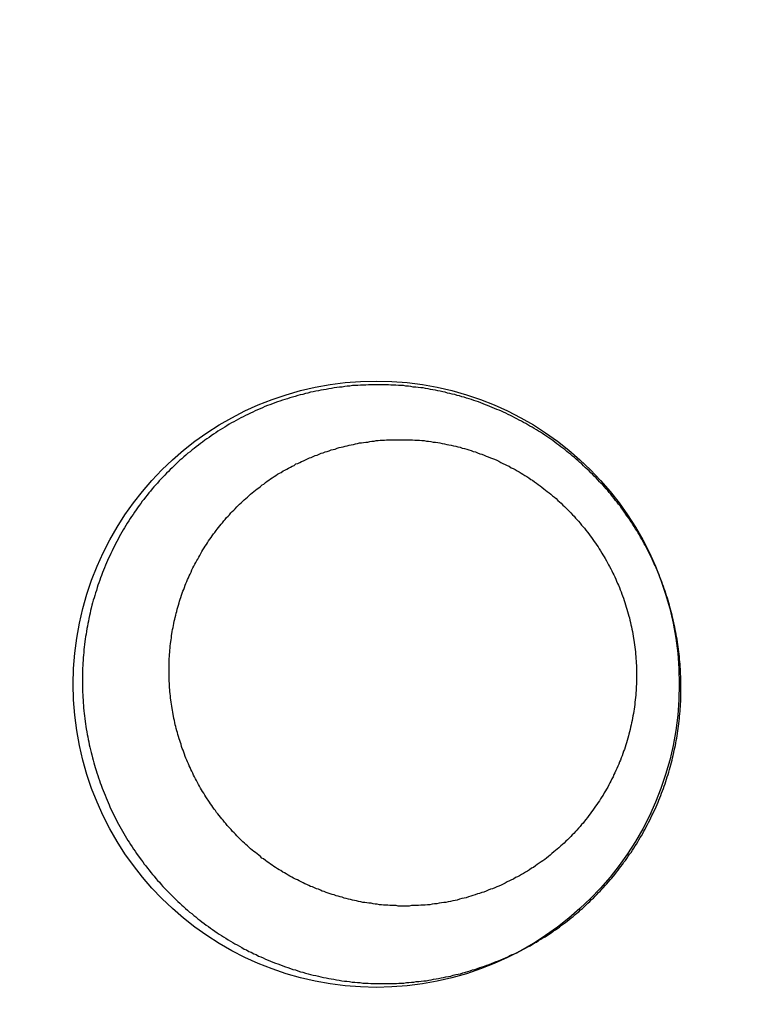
# Model space of a CAD drawing. Header units: millimetres. Extents: x -604189 to 881711, y -381903 to -7297.
# Tile 79 of 256: x -567427 to -567412, y -196024 to -196003. Entities that reach past the tile are written whole.
import ezdxf

# ---------------------------------------------------------------- set-up
doc = ezdxf.new("R2010")
doc.units = ezdxf.units.MM
doc.header["$LTSCALE"] = 100
doc.layers.add('OPIS', color=7, linetype='Continuous')
pattern_1 = [(45, (-296350.26, 111503), (-334.51454, 334.51454), []), (135, (-296350.26, 111503), (-334.51454, -334.51454), [])]

msp = doc.modelspace()

# ---------------------------------------------------------------- hatches: boundary and pattern name
at = {"layer": 'OPIS', "linetype": 'ByBlock', "lineweight": 13}
h = msp.add_hatch(dxfattribs=at)
h.set_pattern_fill('ANSI37', color=0, scale=149)
h.set_pattern_definition(pattern_1)
h.paths.add_polyline_path([(-565846.628, -200148.37), (-566196.825, -200149.347), (-566196.825, -200157.448), (-566296.825, -200157.448), (-566296.825, -200149.626), (-566746.825, -200150.882), (-566746.825, -201168.329, -0.414214), (-566403.888, -201511.266, -1), (-567089.762, -201511.266, -0.414214), (-566746.825, -201168.329), (-566746.825, -200936.871, -0.267949), (-567196.825, -200157.448), (-567296.825, -200157.448), (-567296.825, -200152.416), (-567606.815, -200153.281), (-567606.815, -201603.287), (-567556.815, -201603.147), (-567556.815, -205257.445), (-565846.45, -205257.445)])
h.paths.add_polyline_path([(-551636.825, -198396.286), (-576656.825, -198407.448), (-576656.825, -193157.448), (-579836.825, -193157.448), (-579836.825, -200437.448), (-570846.818, -200437.448), (-570846.818, -200053.169), (-551636.825, -200037.448)])
h.paths.add_polyline_path([(-566819.49, -205014.115), (-566583.775, -205014.115), (-566583.775, -204789.115), (-566819.49, -204789.115)], flags=24)
h.paths.add_polyline_path([(-566959.314, -200828.748), (-566427.171, -200828.748), (-566427.171, -200603.748), (-566959.314, -200603.748)], flags=24)
h.paths.add_polyline_path([(-566792.033, -202497.855), (-566276.912, -202497.855), (-566276.912, -202398.515), (-566792.033, -202398.515)], flags=24)
h.paths.add_polyline_path([(-566791.958, -202387.855), (-565854.55, -202387.855), (-565854.55, -202288.515), (-566791.958, -202288.515)], flags=24)
h.paths.add_polyline_path([(-567194.021, -202505.333), (-566857.345, -202505.333), (-566857.345, -202389.949), (-567194.021, -202389.949)], flags=24)
h.paths.add_polyline_path([(-567153.366, -202393.592), (-566996.4, -202393.592), (-566996.4, -202295.562), (-567153.366, -202295.562)], flags=24)
h.paths.add_polyline_path([(-566516.508, -200627.503), (-566516.508, -200287.803), (-566964.285, -200287.803), (-566964.285, -200627.503)], flags=24)
at = {"layer": 'OPIS', "linetype": 'ByBlock', "lineweight": 9}
h = msp.add_hatch(dxfattribs=at)
h.set_pattern_fill('ANSI37', color=0, scale=149)
h.set_pattern_definition(pattern_1)
edge = h.paths.add_edge_path()
edge.add_line((-551636.825, -193157.448), (-552906.825, -193157.448))
edge.add_line((-552906.825, -193157.448), (-552906.825, -193187.448))
edge.add_line((-552906.825, -193187.448), (-554281.473, -193187.448))
edge.add_line((-554281.473, -193187.448), (-554281.473, -193407.448))
edge.add_line((-554281.473, -193407.448), (-554641.473, -193407.448))
edge.add_line((-554641.473, -193407.448), (-554891.821, -193407.448))
edge.add_line((-554891.821, -193407.448), (-555251.821, -193407.448))
edge.add_line((-555251.821, -193407.448), (-555252.169, -193157.448))
edge.add_line((-555252.169, -193157.448), (-555156.825, -193407.448))
edge.add_line((-555156.825, -193407.448), (-555156.825, -196074.426))
edge.add_line((-555156.825, -196074.426), (-555036.825, -196074.426))
edge.add_line((-555036.825, -196074.426), (-555036.825, -196674.426))
edge.add_line((-555036.825, -196674.426), (-555036.825, -197274.426))
edge.add_line((-555036.825, -197274.426), (-555636.825, -197274.426))
edge.add_line((-555636.825, -197274.426), (-555636.825, -198296.526))
edge.add_line((-555636.825, -198296.526), (-555036.825, -198294.851))
edge.add_line((-555036.825, -198294.851), (-555036.825, -198287.448))
edge.add_line((-555036.825, -198287.448), (-554936.825, -198287.448))
edge.add_line((-554936.825, -198287.448), (-554936.825, -198294.572))
edge.add_line((-554936.825, -198294.572), (-554486.825, -198293.317))
edge.add_line((-554486.825, -198293.317), (-554486.825, -198292.448))
edge.add_line((-554486.825, -198292.448), (-554486.825, -197276.567))
edge.add_arc((-554486.825, -196933.63), 342.937, 180, 270, ccw=False)
edge.add_arc((-554486.825, -196933.63), 342.937, 0, 180, ccw=False)
edge.add_arc((-554486.825, -196933.63), 342.937, -90, 0, ccw=False)
edge.add_line((-554486.825, -197276.567), (-554486.825, -197508.025))
edge.add_arc((-554936.825, -198287.448), 900, 0, 60, ccw=False)
edge.add_line((-554036.825, -198287.448), (-553936.825, -198287.448))
edge.add_line((-553936.825, -198287.448), (-553936.825, -198291.782))
edge.add_line((-553936.825, -198291.782), (-551636.825, -198285.364))
edge.add_line((-551636.825, -198285.364), (-551636.825, -193157.448))
edge = h.paths.add_edge_path(flags=17)
edge.add_arc((-555292.825, -194555.644), 64, 0, 360)
edge = h.paths.add_edge_path(flags=17)
edge.add_arc((-555292.825, -194795.644), 64, 0, 360)
edge = h.paths.add_edge_path(flags=17)
edge.add_arc((-555532.825, -194555.644), 64, 0, 360)
edge = h.paths.add_edge_path(flags=17)
edge.add_arc((-555532.825, -194795.644), 64, 0, 360)
edge = h.paths.add_edge_path(flags=16)
edge.add_arc((-555445.578, -195632.918), 122.24, 0, 360)
edge = h.paths.add_edge_path(flags=17)
edge.add_arc((-555444.953, -195755.157), 131.84, -179.70702, 0.29298, ccw=False)
edge.add_line((-555576.791, -195755.831), (-555577.416, -195633.592))
edge.add_arc((-555445.578, -195632.918), 131.84, 0.29298, 180.29298, ccw=False)
edge.add_line((-555313.74, -195632.244), (-555313.115, -195754.483))
edge = h.paths.add_edge_path(flags=16)
edge.add_line((-555354.602, -195832.663), (-555410.524, -195781.149))
edge.add_arc((-555444.236, -195895.315), 119.04, 73.54834, 77.25266)
edge.add_line((-555417.97, -195779.209), (-555400.458, -195791.093))
edge.add_arc((-555397.928, -195789.134), 3.2, 66.437, 217.7638, ccw=False)
edge.add_arc((-555444.236, -195895.315), 119.04, 62.83618, 66.43696, ccw=False)
edge.add_line((-555389.89, -195789.404), (-555332.197, -195793.322))
edge.add_arc((-555444.953, -195755.157), 119.04, 319.37612, 341.30015, ccw=False)
edge = h.paths.add_edge_path(flags=0)
edge.add_arc((-555445.157, -195715.335), 16, 0, 360)
edge = h.paths.add_edge_path(flags=16)
edge.add_line((-555494.828, -195789.588), (-555556.499, -195794.41))
edge.add_arc((-555553.516, -195795.567), 3.2, 158.7889, 200.417)
edge.add_arc((-555444.953, -195755.157), 119.04, 200.41697, 219.83636)
edge.add_arc((-555533.904, -195829.364), 3.2, 219.8364, 346.9927)
edge.add_line((-555530.786, -195830.084), (-555488.51, -195790.333))
edge.add_arc((-555491.628, -195789.613), 3.2, 346.9927, 539.5529)
edge = h.paths.add_edge_path(flags=16)
edge.add_arc((-555444.953, -195755.157), 119.04, 258.76397, 281.82198, ccw=False)
edge.add_line((-555468.148, -195871.915), (-555480.159, -195865.083))
edge.add_arc((-555483.299, -195864.466), 3.2, 250.669, 348.8814, ccw=False)
edge.add_arc((-555444.953, -195755.157), 119.04, 229.64312, 250.66903, ccw=False)
edge.add_line((-555522.037, -195845.868), (-555468.703, -195779.633))
edge.add_arc((-555459.182, -195767.571), 15.366, -52.9828, 231.7166, ccw=False)
edge.add_arc((-555446.749, -195779.502), 3.2, 91.2428, 186.0743, ccw=False)
edge.add_arc((-555444.236, -195895.315), 119.04, 88.11241, 91.24277, ccw=False)
edge.add_line((-555440.315, -195776.34), (-555420.565, -195871.672))
h.paths.add_polyline_path([(-554267.155, -198153.982), (-554267.155, -197814.282), (-554714.931, -197814.282), (-554714.931, -198153.982)], flags=17)
h.paths.add_polyline_path([(-553792.63, -195548.14), (-553277.509, -195548.14), (-553277.509, -195448.8), (-553792.63, -195448.8)], flags=16)
h.paths.add_polyline_path([(-553792.555, -195438.14), (-553058.934, -195438.14), (-553058.934, -195338.8), (-553792.555, -195338.8)], flags=16)
h.paths.add_polyline_path([(-554194.618, -195555.618), (-553808.217, -195555.618), (-553808.217, -195440.235), (-554194.618, -195440.235)], flags=16)
h.paths.add_polyline_path([(-554153.974, -195443.932), (-553947.262, -195443.932), (-553947.262, -195345.836), (-554153.974, -195345.836)], flags=16)
h.paths.add_polyline_path([(-554256.508, -198153.982), (-554256.508, -197814.282), (-554704.285, -197814.282), (-554704.285, -198153.982)], flags=17)
h.paths.add_polyline_path([(-569496.825, -196631.63), (-571696.825, -196631.63), (-571696.825, -198287.448), (-569496.825, -198287.448)])
h.paths.add_polyline_path([(-567176.825, -196631.63), (-569376.825, -196631.63), (-569376.825, -198287.448), (-567176.825, -198287.448)])
h.paths.add_polyline_path([(-569376.825, -196535.63), (-567176.825, -196535.63), (-567176.825, -193157.448), (-569376.825, -193157.448)])
edge = h.paths.add_edge_path()
edge.add_arc((-571534.473, -195440.24), 50, 180, 270.0022)
edge.add_line((-571534.471, -195490.24), (-571329.472, -195490.239))
edge.add_arc((-571329.473, -195440.239), 50, 270.0009, 360)
edge.add_line((-571279.473, -195440.239), (-571279.473, -194996.239))
edge.add_arc((-571329.473, -194996.239), 50, 0, 90.0004)
edge.add_line((-571329.474, -194946.239), (-571534.474, -194946.24))
edge.add_arc((-571534.473, -194996.24), 50, 90.0009, 180)
edge.add_line((-571584.473, -194996.24), (-571584.473, -195440.24))
h.paths.add_polyline_path([(-571696.825, -196535.63), (-569496.825, -196535.63), (-569496.825, -193157.448), (-571696.825, -193157.448)])
edge = h.paths.add_edge_path()
edge.add_arc((-571945.684, -193388.705), 50, 0, 90.0004)
edge.add_line((-571945.684, -193338.705), (-572150.684, -193338.707))
edge.add_arc((-572150.684, -193388.707), 50, 90.0009, 180)
edge.add_line((-572200.684, -193388.707), (-572200.684, -193832.707))
edge.add_arc((-572150.684, -193832.707), 50, 180, 270.0022)
edge.add_line((-572150.682, -193882.707), (-571945.683, -193882.705))
edge.add_arc((-571945.684, -193832.705), 50, 270.0009, 360)
edge.add_line((-571895.684, -193832.705), (-571895.684, -193388.705))
h.paths.add_polyline_path([(-571816.825, -198287.448), (-571816.825, -193157.448), (-573216.825, -193157.448), (-573216.825, -198287.448)])

# ---------------------------------------------------------------- linework, layer by layer
at = {"color": 0}
for points in [[(-567419.588, -196011.068, 0), (-567419.645, -196011.078, 0), (-567419.702, -196011.078, 0), (-567419.759, -196011.078, 0), (-567419.816, -196011.088, 0), (-567419.873, -196011.088, 0), (-567419.93, -196011.088, 0), (-567419.987, -196011.098, 0), (-567420.044, -196011.098, 0), (-567420.1, -196011.108, 0), (-567420.157, -196011.118, 0), (-567420.214, -196011.118, 0), (-567420.27, -196011.128, 0), (-567420.327, -196011.138, 0), (-567420.383, -196011.148, 0), (-567420.44, -196011.158, 0), (-567420.496, -196011.168, 0), (-567420.552, -196011.178, 0), (-567420.608, -196011.188, 0), (-567420.664, -196011.198, 0), (-567420.72, -196011.208, 0), (-567420.776, -196011.218, 0), (-567420.832, -196011.228, 0), (-567420.887, -196011.248, 0), (-567420.943, -196011.258, 0), (-567420.998, -196011.278, 0), (-567421.053, -196011.288, 0), (-567421.108, -196011.298, 0), (-567421.163, -196011.318, 0), (-567421.218, -196011.338, 0), (-567421.273, -196011.348, 0), (-567421.327, -196011.368, 0), (-567421.381, -196011.388, 0), (-567421.436, -196011.398, 0), (-567421.49, -196011.418, 0), (-567421.543, -196011.438, 0), (-567421.597, -196011.458, 0), (-567421.65, -196011.478, 0), (-567421.704, -196011.498, 0), (-567421.757, -196011.518, 0), (-567421.81, -196011.538, 0), (-567421.862, -196011.568, 0), (-567421.915, -196011.588, 0), (-567421.967, -196011.608, 0), (-567422.019, -196011.628, 0), (-567422.071, -196011.658, 0), (-567422.122, -196011.678, 0), (-567422.174, -196011.708, 0), (-567422.225, -196011.728, 0), (-567422.276, -196011.758, 0), (-567422.326, -196011.778, 0), (-567422.377, -196011.808, 0), (-567422.427, -196011.838, 0), (-567422.477, -196011.868, 0), (-567422.527, -196011.888, 0), (-567422.576, -196011.918, 0), (-567422.625, -196011.948, 0), (-567422.674, -196011.978, 0), (-567422.723, -196012.008, 0), (-567422.771, -196012.038, 0), (-567422.819, -196012.068, 0), (-567422.867, -196012.098, 0), (-567422.914, -196012.128, 0), (-567422.962, -196012.168, 0), (-567423.009, -196012.198, 0), (-567423.055, -196012.228, 0), (-567423.102, -196012.258, 0), (-567423.148, -196012.298, 0), (-567423.194, -196012.328, 0), (-567423.239, -196012.368, 0), (-567423.284, -196012.398, 0), (-567423.329, -196012.438, 0), (-567423.373, -196012.468, 0), (-567423.418, -196012.508, 0), (-567423.461, -196012.538, 0), (-567423.505, -196012.578, 0), (-567423.548, -196012.618, 0), (-567423.591, -196012.658, 0), (-567423.634, -196012.688, 0), (-567423.676, -196012.728, 0), (-567423.718, -196012.768, 0), (-567423.759, -196012.808, 0), (-567423.8, -196012.848, 0), (-567423.841, -196012.888, 0), (-567423.881, -196012.928, 0), (-567423.921, -196012.968, 0), (-567423.961, -196013.008, 0), (-567424, -196013.048, 0), (-567424.039, -196013.088, 0), (-567424.078, -196013.128, 0), (-567424.116, -196013.178, 0), (-567424.153, -196013.218, 0), (-567424.191, -196013.258, 0), (-567424.228, -196013.298, 0), (-567424.264, -196013.348, 0), (-567424.3, -196013.388, 0), (-567424.336, -196013.438, 0), (-567424.371, -196013.478, 0), (-567424.406, -196013.528, 0), (-567424.441, -196013.568, 0), (-567424.475, -196013.618, 0), (-567424.508, -196013.658, 0), (-567424.542, -196013.708, 0), (-567424.575, -196013.748, 0), (-567424.607, -196013.798, 0), (-567424.639, -196013.848, 0), (-567424.67, -196013.898, 0), (-567424.702, -196013.938, 0), (-567424.732, -196013.988, 0), (-567424.763, -196014.038, 0), (-567424.792, -196014.088, 0), (-567424.822, -196014.138, 0), (-567424.851, -196014.178, 0), (-567424.879, -196014.228, 0), (-567424.907, -196014.278, 0), (-567424.935, -196014.328, 0), (-567424.962, -196014.378, 0), (-567424.989, -196014.428, 0), (-567425.015, -196014.478, 0), (-567425.041, -196014.528, 0), (-567425.066, -196014.578, 0), (-567425.091, -196014.628, 0), (-567425.116, -196014.688, 0), (-567425.14, -196014.738, 0), (-567425.163, -196014.788, 0), (-567425.187, -196014.838, 0), (-567425.209, -196014.888, 0), (-567425.231, -196014.938, 0), (-567425.253, -196014.998, 0), (-567425.274, -196015.048, 0), (-567425.295, -196015.098, 0), (-567425.315, -196015.158, 0), (-567425.335, -196015.208, 0), (-567425.354, -196015.258, 0), (-567425.373, -196015.318, 0), (-567425.392, -196015.368, 0), (-567425.41, -196015.418, 0), (-567425.427, -196015.478, 0), (-567425.444, -196015.528, 0), (-567425.46, -196015.588, 0), (-567425.476, -196015.638, 0), (-567425.492, -196015.688, 0), (-567425.507, -196015.748, 0), (-567425.521, -196015.798, 0), (-567425.535, -196015.858, 0), (-567425.549, -196015.908, 0), (-567425.562, -196015.968, 0), (-567425.574, -196016.018, 0), (-567425.586, -196016.078, 0), (-567425.598, -196016.138, 0), (-567425.609, -196016.188, 0), (-567425.619, -196016.248, 0), (-567425.629, -196016.298, 0), (-567425.639, -196016.358, 0), (-567425.648, -196016.418, 0), (-567425.657, -196016.468, 0), (-567425.665, -196016.528, 0), (-567425.672, -196016.578, 0), (-567425.679, -196016.638, 0), (-567425.686, -196016.698, 0), (-567425.692, -196016.748, 0), (-567425.698, -196016.808, 0), (-567425.703, -196016.868, 0), (-567425.707, -196016.918, 0), (-567425.712, -196016.978, 0), (-567425.715, -196017.038, 0), (-567425.718, -196017.088, 0), (-567425.721, -196017.148, 0), (-567425.723, -196017.208, 0), (-567425.725, -196017.258, 0), (-567425.726, -196017.318, 0), (-567425.726, -196017.378, 0), (-567425.727, -196017.428, 0), (-567425.726, -196017.488, 0), (-567425.725, -196017.548, 0), (-567425.724, -196017.608, 0), (-567425.722, -196017.658, 0), (-567425.72, -196017.718, 0), (-567425.717, -196017.778, 0), (-567425.713, -196017.828, 0), (-567425.709, -196017.888, 0), (-567425.705, -196017.948, 0), (-567425.7, -196017.998, 0), (-567425.695, -196018.058, 0), (-567425.689, -196018.118, 0), (-567425.682, -196018.168, 0), (-567425.675, -196018.228, 0), (-567425.668, -196018.288, 0), (-567425.66, -196018.338, 0), (-567425.651, -196018.398, 0), (-567425.643, -196018.448, 0), (-567425.633, -196018.508, 0), (-567425.623, -196018.568, 0), (-567425.613, -196018.618, 0), (-567425.602, -196018.678, 0), (-567425.59, -196018.728, 0), (-567425.578, -196018.788, 0), (-567425.566, -196018.838, 0), (-567425.553, -196018.898, 0), (-567425.54, -196018.958, 0), (-567425.526, -196019.008, 0), (-567425.512, -196019.068, 0), (-567425.497, -196019.118, 0), (-567425.482, -196019.178, 0), (-567425.466, -196019.228, 0), (-567425.45, -196019.278, 0), (-567425.433, -196019.338, 0), (-567425.416, -196019.388, 0), (-567425.398, -196019.448, 0), (-567425.38, -196019.498, 0), (-567425.362, -196019.558, 0), (-567425.342, -196019.608, 0), (-567425.323, -196019.658, 0), (-567425.303, -196019.718, 0), (-567425.283, -196019.768, 0), (-567425.262, -196019.818, 0), (-567425.24, -196019.868, 0), (-567425.219, -196019.928, 0), (-567425.196, -196019.978, 0), (-567425.174, -196020.028, 0), (-567425.151, -196020.078, 0), (-567425.127, -196020.138, 0), (-567425.103, -196020.188, 0), (-567425.079, -196020.238, 0), (-567425.054, -196020.288, 0), (-567425.028, -196020.338, 0), (-567425.003, -196020.388, 0), (-567424.977, -196020.438, 0), (-567424.95, -196020.488, 0), (-567424.923, -196020.538, 0), (-567424.895, -196020.588, 0), (-567424.867, -196020.638, 0), (-567424.839, -196020.688, 0), (-567424.81, -196020.738, 0), (-567424.781, -196020.788, 0), (-567424.751, -196020.838, 0), (-567424.721, -196020.878, 0), (-567424.691, -196020.928, 0), (-567424.66, -196020.978, 0), (-567424.629, -196021.028, 0), (-567424.597, -196021.068, 0), (-567424.565, -196021.118, 0), (-567424.532, -196021.168, 0), (-567424.499, -196021.208, 0), (-567424.466, -196021.258, 0), (-567424.432, -196021.298, 0), (-567424.398, -196021.348, 0), (-567424.364, -196021.388, 0), (-567424.329, -196021.438, 0), (-567424.294, -196021.478, 0), (-567424.258, -196021.528, 0), (-567424.222, -196021.568, 0), (-567424.185, -196021.608, 0), (-567424.149, -196021.658, 0), (-567424.112, -196021.698, 0), (-567424.074, -196021.738, 0), (-567424.036, -196021.788, 0), (-567423.998, -196021.828, 0), (-567423.959, -196021.868, 0), (-567423.92, -196021.908, 0), (-567423.881, -196021.948, 0), (-567423.841, -196021.988, 0), (-567423.801, -196022.028, 0), (-567423.761, -196022.068, 0), (-567423.72, -196022.108, 0), (-567423.679, -196022.148, 0), (-567423.638, -196022.188, 0), (-567423.596, -196022.228, 0), (-567423.554, -196022.258, 0), (-567423.511, -196022.298, 0), (-567423.469, -196022.338, 0), (-567423.426, -196022.378, 0), (-567423.382, -196022.408, 0), (-567423.339, -196022.448, 0), (-567423.295, -196022.478, 0), (-567423.25, -196022.518, 0), (-567423.206, -196022.548, 0), (-567423.161, -196022.588, 0), (-567423.116, -196022.618, 0), (-567423.07, -196022.658, 0), (-567423.024, -196022.688, 0), (-567422.978, -196022.718, 0), (-567422.932, -196022.748, 0), (-567422.885, -196022.788, 0), (-567422.838, -196022.818, 0), (-567422.791, -196022.848, 0), (-567422.743, -196022.878, 0), (-567422.696, -196022.908, 0), (-567422.648, -196022.938, 0), (-567422.599, -196022.968, 0), (-567422.551, -196022.998, 0), (-567422.502, -196023.028, 0), (-567422.453, -196023.058, 0), (-567422.404, -196023.078, 0), (-567422.354, -196023.108, 0), (-567422.304, -196023.138, 0), (-567422.254, -196023.168, 0), (-567422.204, -196023.188, 0), (-567422.154, -196023.218, 0), (-567422.103, -196023.238, 0), (-567422.052, -196023.268, 0), (-567422.001, -196023.288, 0), (-567421.95, -196023.318, 0), (-567421.898, -196023.338, 0), (-567421.846, -196023.358, 0), (-567421.795, -196023.388, 0), (-567421.742, -196023.408, 0), (-567421.69, -196023.428, 0), (-567421.638, -196023.448, 0), (-567421.585, -196023.468, 0), (-567421.532, -196023.488, 0), (-567421.479, -196023.508, 0), (-567421.426, -196023.528, 0), (-567421.373, -196023.548, 0), (-567421.319, -196023.568, 0), (-567421.265, -196023.588, 0), (-567421.211, -196023.608, 0), (-567421.157, -196023.618, 0), (-567421.103, -196023.638, 0), (-567421.049, -196023.658, 0), (-567420.995, -196023.668, 0), (-567420.94, -196023.688, 0), (-567420.885, -196023.698, 0), (-567420.83, -196023.718, 0), (-567420.776, -196023.728, 0), (-567420.72, -196023.738, 0), (-567420.665, -196023.748, 0), (-567420.61, -196023.768, 0), (-567420.554, -196023.778, 0), (-567420.499, -196023.788, 0), (-567420.443, -196023.798, 0), (-567420.388, -196023.808, 0), (-567420.332, -196023.818, 0), (-567420.276, -196023.828, 0), (-567420.22, -196023.838, 0), (-567420.164, -196023.848, 0), (-567420.107, -196023.858, 0), (-567420.051, -196023.858, 0), (-567419.995, -196023.868, 0), (-567419.938, -196023.878, 0), (-567419.882, -196023.878, 0), (-567419.825, -196023.888, 0), (-567419.769, -196023.888, 0), (-567419.712, -196023.898, 0), (-567419.656, -196023.898, 0), (-567419.599, -196023.898, 0), (-567419.542, -196023.908, 0), (-567419.485, -196023.908, 0), (-567419.428, -196023.908, 0), (-567419.371, -196023.908, 0), (-567419.315, -196023.908, 0), (-567419.258, -196023.908, 0)], [(-567419.258, -196023.908, 0), (-567419.204, -196023.908, 0), (-567419.151, -196023.908, 0), (-567419.097, -196023.908, 0), (-567419.044, -196023.908, 0), (-567418.99, -196023.908, 0), (-567418.937, -196023.898, 0), (-567418.884, -196023.898, 0), (-567418.83, -196023.898, 0), (-567418.777, -196023.888, 0), (-567418.723, -196023.888, 0), (-567418.67, -196023.878, 0), (-567418.617, -196023.878, 0), (-567418.564, -196023.868, 0), (-567418.51, -196023.868, 0), (-567418.457, -196023.858, 0), (-567418.404, -196023.848, 0), (-567418.351, -196023.848, 0), (-567418.298, -196023.838, 0), (-567418.245, -196023.828, 0), (-567418.192, -196023.818, 0), (-567418.139, -196023.808, 0), (-567418.086, -196023.798, 0), (-567418.033, -196023.788, 0), (-567417.981, -196023.778, 0), (-567417.928, -196023.768, 0), (-567417.876, -196023.758, 0), (-567417.823, -196023.748, 0), (-567417.771, -196023.728, 0), (-567417.719, -196023.718, 0), (-567417.667, -196023.708, 0), (-567417.615, -196023.698, 0), (-567417.563, -196023.678, 0), (-567417.511, -196023.668, 0), (-567417.459, -196023.648, 0), (-567417.408, -196023.638, 0), (-567417.356, -196023.618, 0), (-567417.305, -196023.608, 0), (-567417.254, -196023.588, 0), (-567417.203, -196023.568, 0), (-567417.152, -196023.548, 0), (-567417.101, -196023.538, 0), (-567417.051, -196023.518, 0), (-567417, -196023.498, 0), (-567416.95, -196023.478, 0), (-567416.9, -196023.458, 0), (-567416.85, -196023.438, 0), (-567416.8, -196023.418, 0), (-567416.751, -196023.398, 0), (-567416.701, -196023.378, 0), (-567416.652, -196023.358, 0), (-567416.603, -196023.338, 0), (-567416.554, -196023.308, 0), (-567416.506, -196023.288, 0), (-567416.457, -196023.268, 0), (-567416.409, -196023.248, 0), (-567416.361, -196023.218, 0), (-567416.313, -196023.198, 0), (-567416.266, -196023.168, 0), (-567416.218, -196023.148, 0), (-567416.171, -196023.118, 0), (-567416.124, -196023.098, 0), (-567416.078, -196023.068, 0), (-567416.031, -196023.038, 0), (-567415.985, -196023.018, 0), (-567415.939, -196022.988, 0), (-567415.894, -196022.958, 0), (-567415.848, -196022.928, 0), (-567415.803, -196022.908, 0), (-567415.758, -196022.878, 0), (-567415.713, -196022.848, 0), (-567415.669, -196022.818, 0), (-567415.625, -196022.788, 0), (-567415.581, -196022.758, 0), (-567415.538, -196022.728, 0), (-567415.494, -196022.698, 0), (-567415.452, -196022.658, 0), (-567415.409, -196022.628, 0), (-567415.366, -196022.598, 0), (-567415.324, -196022.568, 0), (-567415.283, -196022.538, 0), (-567415.241, -196022.498, 0), (-567415.2, -196022.468, 0), (-567415.159, -196022.428, 0), (-567415.118, -196022.398, 0), (-567415.078, -196022.368, 0), (-567415.038, -196022.328, 0), (-567414.998, -196022.298, 0), (-567414.959, -196022.258, 0), (-567414.919, -196022.218, 0), (-567414.881, -196022.188, 0), (-567414.842, -196022.148, 0), (-567414.804, -196022.108, 0), (-567414.766, -196022.078, 0), (-567414.729, -196022.038, 0), (-567414.691, -196021.998, 0), (-567414.654, -196021.958, 0), (-567414.618, -196021.928, 0), (-567414.582, -196021.888, 0), (-567414.546, -196021.848, 0), (-567414.51, -196021.808, 0), (-567414.475, -196021.768, 0), (-567414.44, -196021.728, 0), (-567414.405, -196021.688, 0), (-567414.371, -196021.648, 0), (-567414.337, -196021.608, 0), (-567414.303, -196021.568, 0), (-567414.27, -196021.518, 0), (-567414.237, -196021.478, 0), (-567414.205, -196021.438, 0), (-567414.173, -196021.398, 0), (-567414.141, -196021.358, 0), (-567414.109, -196021.308, 0), (-567414.078, -196021.268, 0), (-567414.047, -196021.228, 0), (-567414.017, -196021.178, 0), (-567413.987, -196021.138, 0), (-567413.957, -196021.098, 0), (-567413.928, -196021.048, 0), (-567413.899, -196021.008, 0), (-567413.87, -196020.958, 0), (-567413.842, -196020.918, 0), (-567413.814, -196020.868, 0), (-567413.787, -196020.828, 0), (-567413.76, -196020.778, 0), (-567413.733, -196020.738, 0), (-567413.707, -196020.688, 0), (-567413.681, -196020.638, 0), (-567413.655, -196020.598, 0), (-567413.63, -196020.548, 0), (-567413.605, -196020.498, 0), (-567413.581, -196020.458, 0), (-567413.557, -196020.408, 0), (-567413.533, -196020.358, 0), (-567413.51, -196020.308, 0), (-567413.487, -196020.268, 0), (-567413.465, -196020.218, 0), (-567413.443, -196020.168, 0), (-567413.421, -196020.118, 0), (-567413.4, -196020.068, 0), (-567413.379, -196020.018, 0), (-567413.359, -196019.978, 0), (-567413.339, -196019.928, 0), (-567413.32, -196019.878, 0), (-567413.301, -196019.828, 0), (-567413.282, -196019.778, 0), (-567413.264, -196019.728, 0), (-567413.246, -196019.678, 0), (-567413.228, -196019.628, 0), (-567413.211, -196019.578, 0), (-567413.195, -196019.528, 0), (-567413.179, -196019.478, 0), (-567413.163, -196019.428, 0), (-567413.147, -196019.378, 0), (-567413.133, -196019.318, 0), (-567413.118, -196019.268, 0), (-567413.104, -196019.218, 0), (-567413.09, -196019.168, 0), (-567413.077, -196019.118, 0), (-567413.065, -196019.068, 0), (-567413.052, -196019.018, 0), (-567413.04, -196018.958, 0), (-567413.029, -196018.908, 0), (-567413.018, -196018.858, 0), (-567413.007, -196018.808, 0), (-567412.997, -196018.758, 0), (-567412.987, -196018.698, 0), (-567412.978, -196018.648, 0), (-567412.969, -196018.598, 0), (-567412.961, -196018.548, 0), (-567412.953, -196018.488, 0), (-567412.946, -196018.438, 0), (-567412.938, -196018.388, 0), (-567412.932, -196018.338, 0), (-567412.926, -196018.278, 0), (-567412.92, -196018.228, 0), (-567412.915, -196018.178, 0), (-567412.91, -196018.128, 0), (-567412.905, -196018.068, 0), (-567412.901, -196018.018, 0), (-567412.898, -196017.968, 0), (-567412.895, -196017.908, 0), (-567412.892, -196017.858, 0), (-567412.89, -196017.808, 0), (-567412.888, -196017.748, 0), (-567412.887, -196017.698, 0), (-567412.886, -196017.648, 0), (-567412.886, -196017.588, 0), (-567412.886, -196017.538, 0), (-567412.886, -196017.488, 0), (-567412.887, -196017.428, 0), (-567412.889, -196017.378, 0), (-567412.891, -196017.328, 0), (-567412.893, -196017.268, 0), (-567412.896, -196017.218, 0), (-567412.899, -196017.168, 0), (-567412.902, -196017.118, 0), (-567412.906, -196017.058, 0), (-567412.911, -196017.008, 0), (-567412.916, -196016.958, 0), (-567412.921, -196016.898, 0), (-567412.927, -196016.848, 0), (-567412.933, -196016.798, 0), (-567412.94, -196016.738, 0), (-567412.947, -196016.688, 0), (-567412.954, -196016.638, 0), (-567412.962, -196016.588, 0), (-567412.971, -196016.528, 0), (-567412.979, -196016.478, 0), (-567412.989, -196016.428, 0), (-567412.998, -196016.378, 0), (-567413.008, -196016.318, 0), (-567413.019, -196016.268, 0), (-567413.03, -196016.218, 0), (-567413.041, -196016.168, 0), (-567413.053, -196016.108, 0), (-567413.065, -196016.058, 0), (-567413.078, -196016.008, 0), (-567413.091, -196015.958, 0), (-567413.104, -196015.908, 0), (-567413.118, -196015.858, 0), (-567413.133, -196015.798, 0), (-567413.147, -196015.748, 0), (-567413.163, -196015.698, 0), (-567413.178, -196015.648, 0), (-567413.194, -196015.598, 0), (-567413.211, -196015.548, 0), (-567413.227, -196015.498, 0), (-567413.245, -196015.448, 0), (-567413.262, -196015.398, 0), (-567413.28, -196015.348, 0), (-567413.299, -196015.298, 0), (-567413.318, -196015.248, 0), (-567413.337, -196015.198, 0), (-567413.357, -196015.148, 0), (-567413.377, -196015.098, 0), (-567413.397, -196015.048, 0), (-567413.418, -196014.998, 0), (-567413.44, -196014.948, 0), (-567413.461, -196014.908, 0), (-567413.483, -196014.858, 0), (-567413.506, -196014.808, 0), (-567413.529, -196014.758, 0), (-567413.552, -196014.708, 0), (-567413.576, -196014.668, 0), (-567413.6, -196014.618, 0), (-567413.624, -196014.568, 0), (-567413.649, -196014.518, 0), (-567413.675, -196014.478, 0), (-567413.7, -196014.428, 0), (-567413.726, -196014.378, 0), (-567413.753, -196014.338, 0), (-567413.779, -196014.288, 0), (-567413.806, -196014.248, 0), (-567413.834, -196014.198, 0), (-567413.862, -196014.158, 0), (-567413.89, -196014.108, 0), (-567413.919, -196014.068, 0), (-567413.947, -196014.018, 0), (-567413.977, -196013.978, 0), (-567414.006, -196013.928, 0), (-567414.037, -196013.888, 0), (-567414.067, -196013.848, 0), (-567414.098, -196013.798, 0), (-567414.129, -196013.758, 0), (-567414.16, -196013.718, 0), (-567414.192, -196013.668, 0), (-567414.224, -196013.628, 0), (-567414.257, -196013.588, 0), (-567414.289, -196013.548, 0), (-567414.322, -196013.508, 0), (-567414.356, -196013.468, 0), (-567414.39, -196013.418, 0), (-567414.424, -196013.378, 0), (-567414.458, -196013.338, 0), (-567414.493, -196013.298, 0), (-567414.528, -196013.258, 0), (-567414.564, -196013.218, 0), (-567414.6, -196013.188, 0), (-567414.636, -196013.148, 0), (-567414.672, -196013.108, 0), (-567414.709, -196013.068, 0), (-567414.746, -196013.028, 0), (-567414.783, -196012.988, 0), (-567414.821, -196012.958, 0), (-567414.859, -196012.918, 0), (-567414.897, -196012.878, 0), (-567414.936, -196012.848, 0), (-567414.975, -196012.808, 0), (-567415.014, -196012.768, 0), (-567415.053, -196012.738, 0), (-567415.093, -196012.698, 0), (-567415.133, -196012.668, 0), (-567415.173, -196012.628, 0), (-567415.214, -196012.598, 0), (-567415.255, -196012.558, 0), (-567415.296, -196012.528, 0), (-567415.337, -196012.498, 0), (-567415.379, -196012.458, 0), (-567415.421, -196012.428, 0), (-567415.463, -196012.398, 0), (-567415.505, -196012.368, 0), (-567415.548, -196012.338, 0), (-567415.591, -196012.298, 0), (-567415.634, -196012.268, 0), (-567415.678, -196012.238, 0), (-567415.721, -196012.208, 0), (-567415.765, -196012.178, 0), (-567415.809, -196012.148, 0), (-567415.854, -196012.118, 0), (-567415.898, -196012.088, 0), (-567415.943, -196012.068, 0), (-567415.988, -196012.038, 0), (-567416.034, -196012.008, 0), (-567416.079, -196011.978, 0), (-567416.125, -196011.958, 0), (-567416.171, -196011.928, 0), (-567416.217, -196011.898, 0), (-567416.264, -196011.878, 0), (-567416.31, -196011.848, 0), (-567416.357, -196011.828, 0), (-567416.404, -196011.798, 0), (-567416.451, -196011.778, 0), (-567416.499, -196011.748, 0), (-567416.546, -196011.728, 0), (-567416.594, -196011.708, 0), (-567416.642, -196011.678, 0), (-567416.69, -196011.658, 0), (-567416.739, -196011.638, 0), (-567416.787, -196011.618, 0), (-567416.836, -196011.598, 0), (-567416.885, -196011.578, 0), (-567416.934, -196011.558, 0), (-567416.983, -196011.538, 0), (-567417.033, -196011.518, 0), (-567417.082, -196011.498, 0), (-567417.132, -196011.478, 0), (-567417.182, -196011.458, 0), (-567417.232, -196011.438, 0), (-567417.282, -196011.418, 0), (-567417.332, -196011.408, 0), (-567417.383, -196011.388, 0), (-567417.433, -196011.368, 0), (-567417.484, -196011.358, 0), (-567417.535, -196011.338, 0), (-567417.586, -196011.328, 0), (-567417.637, -196011.308, 0), (-567417.688, -196011.298, 0), (-567417.74, -196011.278, 0), (-567417.791, -196011.268, 0), (-567417.843, -196011.258, 0), (-567417.894, -196011.248, 0), (-567417.946, -196011.228, 0), (-567417.998, -196011.218, 0), (-567418.05, -196011.208, 0), (-567418.102, -196011.198, 0), (-567418.155, -196011.188, 0), (-567418.207, -196011.178, 0), (-567418.259, -196011.168, 0), (-567418.312, -196011.158, 0), (-567418.364, -196011.148, 0), (-567418.417, -196011.138, 0), (-567418.47, -196011.138, 0), (-567418.522, -196011.128, 0), (-567418.575, -196011.118, 0), (-567418.628, -196011.118, 0), (-567418.681, -196011.108, 0), (-567418.734, -196011.098, 0), (-567418.787, -196011.098, 0), (-567418.841, -196011.088, 0), (-567418.894, -196011.088, 0), (-567418.947, -196011.088, 0), (-567419, -196011.078, 0), (-567419.054, -196011.078, 0), (-567419.107, -196011.078, 0), (-567419.16, -196011.068, 0), (-567419.214, -196011.068, 0), (-567419.267, -196011.068, 0), (-567419.321, -196011.068, 0), (-567419.374, -196011.068, 0), (-567419.428, -196011.068, 0), (-567419.481, -196011.068, 0), (-567419.535, -196011.068, 0), (-567419.588, -196011.068, 0)], [(-567418.816, -196022.248, 0), (-567418.861, -196022.248, 0), (-567418.906, -196022.248, 0), (-567418.951, -196022.248, 0), (-567418.996, -196022.238, 0), (-567419.041, -196022.238, 0), (-567419.086, -196022.238, 0), (-567419.131, -196022.238, 0), (-567419.176, -196022.228, 0), (-567419.221, -196022.228, 0), (-567419.266, -196022.228, 0), (-567419.311, -196022.218, 0), (-567419.356, -196022.218, 0), (-567419.4, -196022.208, 0), (-567419.445, -196022.208, 0), (-567419.49, -196022.198, 0), (-567419.535, -196022.188, 0), (-567419.579, -196022.188, 0), (-567419.624, -196022.178, 0), (-567419.668, -196022.168, 0), (-567419.712, -196022.168, 0), (-567419.757, -196022.158, 0), (-567419.801, -196022.148, 0), (-567419.845, -196022.138, 0), (-567419.889, -196022.128, 0), (-567419.933, -196022.118, 0), (-567419.977, -196022.108, 0), (-567420.021, -196022.098, 0), (-567420.065, -196022.088, 0), (-567420.108, -196022.078, 0), (-567420.152, -196022.058, 0), (-567420.195, -196022.048, 0), (-567420.238, -196022.038, 0), (-567420.281, -196022.028, 0), (-567420.325, -196022.008, 0), (-567420.367, -196021.998, 0), (-567420.41, -196021.988, 0), (-567420.453, -196021.968, 0), (-567420.495, -196021.958, 0), (-567420.538, -196021.938, 0), (-567420.58, -196021.928, 0), (-567420.622, -196021.908, 0), (-567420.664, -196021.888, 0), (-567420.706, -196021.878, 0), (-567420.748, -196021.858, 0), (-567420.789, -196021.838, 0), (-567420.831, -196021.828, 0), (-567420.872, -196021.808, 0), (-567420.913, -196021.788, 0), (-567420.954, -196021.768, 0), (-567420.994, -196021.748, 0), (-567421.035, -196021.728, 0), (-567421.075, -196021.708, 0), (-567421.115, -196021.688, 0), (-567421.155, -196021.668, 0), (-567421.195, -196021.648, 0), (-567421.234, -196021.628, 0), (-567421.274, -196021.608, 0), (-567421.313, -196021.588, 0), (-567421.352, -196021.558, 0), (-567421.391, -196021.538, 0), (-567421.429, -196021.518, 0), (-567421.468, -196021.488, 0), (-567421.506, -196021.468, 0), (-567421.543, -196021.448, 0), (-567421.581, -196021.418, 0), (-567421.619, -196021.398, 0), (-567421.656, -196021.368, 0), (-567421.693, -196021.348, 0), (-567421.729, -196021.318, 0), (-567421.766, -196021.298, 0), (-567421.802, -196021.268, 0), (-567421.838, -196021.238, 0), (-567421.874, -196021.218, 0), (-567421.909, -196021.188, 0), (-567421.944, -196021.158, 0), (-567421.979, -196021.128, 0), (-567422.014, -196021.098, 0), (-567422.049, -196021.078, 0), (-567422.083, -196021.048, 0), (-567422.117, -196021.018, 0), (-567422.151, -196020.988, 0), (-567422.184, -196020.958, 0), (-567422.217, -196020.928, 0), (-567422.25, -196020.898, 0), (-567422.283, -196020.868, 0), (-567422.315, -196020.838, 0), (-567422.347, -196020.808, 0), (-567422.379, -196020.778, 0), (-567422.41, -196020.738, 0), (-567422.442, -196020.708, 0), (-567422.473, -196020.678, 0), (-567422.503, -196020.648, 0), (-567422.534, -196020.608, 0), (-567422.564, -196020.578, 0), (-567422.593, -196020.548, 0), (-567422.623, -196020.518, 0), (-567422.652, -196020.478, 0), (-567422.681, -196020.448, 0), (-567422.709, -196020.408, 0), (-567422.738, -196020.378, 0), (-567422.766, -196020.338, 0), (-567422.793, -196020.308, 0), (-567422.821, -196020.268, 0), (-567422.848, -196020.238, 0), (-567422.874, -196020.198, 0), (-567422.901, -196020.168, 0), (-567422.927, -196020.128, 0), (-567422.953, -196020.088, 0), (-567422.978, -196020.058, 0), (-567423.003, -196020.018, 0), (-567423.028, -196019.978, 0), (-567423.052, -196019.948, 0), (-567423.077, -196019.908, 0), (-567423.1, -196019.868, 0), (-567423.124, -196019.828, 0), (-567423.147, -196019.788, 0), (-567423.17, -196019.758, 0), (-567423.192, -196019.718, 0), (-567423.214, -196019.678, 0), (-567423.236, -196019.638, 0), (-567423.257, -196019.598, 0), (-567423.278, -196019.558, 0), (-567423.299, -196019.518, 0), (-567423.32, -196019.478, 0), (-567423.34, -196019.438, 0), (-567423.359, -196019.398, 0), (-567423.379, -196019.358, 0), (-567423.398, -196019.318, 0), (-567423.416, -196019.278, 0), (-567423.434, -196019.238, 0), (-567423.452, -196019.198, 0), (-567423.47, -196019.158, 0), (-567423.487, -196019.118, 0), (-567423.504, -196019.078, 0), (-567423.52, -196019.038, 0), (-567423.537, -196018.988, 0), (-567423.552, -196018.948, 0), (-567423.568, -196018.908, 0), (-567423.583, -196018.868, 0), (-567423.597, -196018.828, 0), (-567423.611, -196018.778, 0), (-567423.625, -196018.738, 0), (-567423.639, -196018.698, 0), (-567423.652, -196018.658, 0), (-567423.665, -196018.608, 0), (-567423.677, -196018.568, 0), (-567423.689, -196018.528, 0), (-567423.701, -196018.488, 0), (-567423.712, -196018.438, 0), (-567423.723, -196018.398, 0), (-567423.733, -196018.358, 0), (-567423.743, -196018.308, 0), (-567423.753, -196018.268, 0), (-567423.762, -196018.228, 0), (-567423.771, -196018.178, 0), (-567423.78, -196018.138, 0), (-567423.788, -196018.088, 0), (-567423.796, -196018.048, 0), (-567423.803, -196018.008, 0), (-567423.81, -196017.958, 0), (-567423.817, -196017.918, 0), (-567423.823, -196017.878, 0), (-567423.829, -196017.828, 0), (-567423.834, -196017.788, 0), (-567423.839, -196017.738, 0), (-567423.844, -196017.698, 0), (-567423.848, -196017.648, 0), (-567423.852, -196017.608, 0), (-567423.855, -196017.558, 0), (-567423.858, -196017.518, 0), (-567423.861, -196017.478, 0), (-567423.863, -196017.428, 0), (-567423.865, -196017.388, 0), (-567423.867, -196017.338, 0), (-567423.868, -196017.298, 0), (-567423.868, -196017.248, 0), (-567423.868, -196017.208, 0), (-567423.868, -196017.158, 0), (-567423.868, -196017.118, 0), (-567423.867, -196017.068, 0), (-567423.866, -196017.028, 0), (-567423.864, -196016.988, 0), (-567423.862, -196016.938, 0), (-567423.859, -196016.898, 0), (-567423.856, -196016.848, 0), (-567423.853, -196016.808, 0), (-567423.849, -196016.758, 0), (-567423.845, -196016.718, 0), (-567423.84, -196016.668, 0), (-567423.835, -196016.628, 0), (-567423.83, -196016.578, 0), (-567423.824, -196016.538, 0), (-567423.818, -196016.498, 0), (-567423.812, -196016.448, 0), (-567423.805, -196016.408, 0), (-567423.798, -196016.358, 0), (-567423.79, -196016.318, 0), (-567423.782, -196016.278, 0), (-567423.773, -196016.228, 0), (-567423.764, -196016.188, 0), (-567423.755, -196016.138, 0), (-567423.745, -196016.098, 0), (-567423.735, -196016.058, 0), (-567423.725, -196016.008, 0), (-567423.714, -196015.968, 0), (-567423.703, -196015.928, 0), (-567423.691, -196015.878, 0), (-567423.679, -196015.838, 0), (-567423.667, -196015.798, 0), (-567423.654, -196015.748, 0), (-567423.641, -196015.708, 0), (-567423.627, -196015.668, 0), (-567423.613, -196015.628, 0), (-567423.599, -196015.578, 0), (-567423.584, -196015.538, 0), (-567423.569, -196015.498, 0), (-567423.553, -196015.458, 0), (-567423.538, -196015.418, 0), (-567423.521, -196015.368, 0), (-567423.505, -196015.328, 0), (-567423.487, -196015.288, 0), (-567423.47, -196015.248, 0), (-567423.452, -196015.208, 0), (-567423.434, -196015.168, 0), (-567423.415, -196015.128, 0), (-567423.396, -196015.088, 0), (-567423.377, -196015.038, 0), (-567423.357, -196014.998, 0), (-567423.337, -196014.958, 0), (-567423.316, -196014.918, 0), (-567423.296, -196014.878, 0), (-567423.274, -196014.838, 0), (-567423.253, -196014.808, 0), (-567423.231, -196014.768, 0), (-567423.209, -196014.728, 0), (-567423.186, -196014.688, 0), (-567423.163, -196014.648, 0), (-567423.14, -196014.608, 0), (-567423.116, -196014.568, 0), (-567423.092, -196014.528, 0), (-567423.067, -196014.498, 0), (-567423.043, -196014.458, 0), (-567423.018, -196014.418, 0), (-567422.992, -196014.378, 0), (-567422.966, -196014.348, 0), (-567422.94, -196014.308, 0), (-567422.914, -196014.268, 0), (-567422.887, -196014.238, 0), (-567422.86, -196014.198, 0), (-567422.833, -196014.168, 0), (-567422.805, -196014.128, 0), (-567422.777, -196014.098, 0), (-567422.749, -196014.058, 0), (-567422.72, -196014.028, 0), (-567422.691, -196013.988, 0), (-567422.662, -196013.958, 0), (-567422.632, -196013.918, 0), (-567422.602, -196013.888, 0), (-567422.572, -196013.858, 0), (-567422.542, -196013.818, 0), (-567422.511, -196013.788, 0), (-567422.48, -196013.758, 0), (-567422.449, -196013.728, 0), (-567422.417, -196013.688, 0), (-567422.385, -196013.658, 0), (-567422.353, -196013.628, 0), (-567422.32, -196013.598, 0), (-567422.287, -196013.568, 0), (-567422.254, -196013.538, 0), (-567422.221, -196013.508, 0), (-567422.187, -196013.478, 0), (-567422.153, -196013.448, 0), (-567422.119, -196013.418, 0), (-567422.085, -196013.388, 0), (-567422.05, -196013.358, 0), (-567422.015, -196013.328, 0), (-567421.98, -196013.298, 0), (-567421.944, -196013.278, 0), (-567421.909, -196013.248, 0), (-567421.873, -196013.218, 0), (-567421.837, -196013.198, 0), (-567421.8, -196013.168, 0), (-567421.763, -196013.138, 0), (-567421.726, -196013.118, 0), (-567421.689, -196013.088, 0), (-567421.652, -196013.068, 0), (-567421.614, -196013.038, 0), (-567421.576, -196013.018, 0), (-567421.538, -196012.988, 0), (-567421.5, -196012.968, 0), (-567421.461, -196012.948, 0), (-567421.422, -196012.918, 0), (-567421.383, -196012.898, 0), (-567421.344, -196012.878, 0), (-567421.304, -196012.858, 0), (-567421.265, -196012.838, 0), (-567421.225, -196012.818, 0), (-567421.185, -196012.798, 0), (-567421.145, -196012.768, 0), (-567421.104, -196012.758, 0), (-567421.064, -196012.738, 0), (-567421.023, -196012.718, 0), (-567420.982, -196012.698, 0), (-567420.941, -196012.678, 0), (-567420.9, -196012.658, 0), (-567420.858, -196012.638, 0), (-567420.817, -196012.628, 0), (-567420.775, -196012.608, 0), (-567420.733, -196012.588, 0), (-567420.691, -196012.578, 0), (-567420.649, -196012.558, 0), (-567420.607, -196012.538, 0), (-567420.564, -196012.528, 0), (-567420.522, -196012.508, 0), (-567420.479, -196012.498, 0), (-567420.436, -196012.488, 0), (-567420.393, -196012.468, 0), (-567420.35, -196012.458, 0), (-567420.307, -196012.448, 0), (-567420.264, -196012.428, 0), (-567420.22, -196012.418, 0), (-567420.177, -196012.408, 0), (-567420.133, -196012.398, 0), (-567420.09, -196012.388, 0), (-567420.046, -196012.378, 0), (-567420.002, -196012.368, 0), (-567419.958, -196012.358, 0), (-567419.914, -196012.348, 0), (-567419.87, -196012.338, 0), (-567419.826, -196012.328, 0), (-567419.782, -196012.318, 0), (-567419.737, -196012.318, 0), (-567419.693, -196012.308, 0), (-567419.648, -196012.298, 0), (-567419.604, -196012.298, 0), (-567419.56, -196012.288, 0), (-567419.515, -196012.278, 0), (-567419.47, -196012.278, 0), (-567419.426, -196012.268, 0), (-567419.381, -196012.268, 0), (-567419.336, -196012.258, 0), (-567419.292, -196012.258, 0), (-567419.247, -196012.258, 0), (-567419.202, -196012.248, 0), (-567419.157, -196012.248, 0), (-567419.112, -196012.248, 0), (-567419.068, -196012.248, 0), (-567419.023, -196012.248, 0), (-567418.978, -196012.248, 0), (-567418.933, -196012.248, 0), (-567418.888, -196012.248, 0)], [(-567418.888, -196012.248, 0), (-567418.839, -196012.248, 0), (-567418.79, -196012.248, 0), (-567418.741, -196012.248, 0), (-567418.691, -196012.248, 0), (-567418.642, -196012.248, 0), (-567418.593, -196012.258, 0), (-567418.544, -196012.258, 0), (-567418.495, -196012.258, 0), (-567418.446, -196012.268, 0), (-567418.397, -196012.268, 0), (-567418.348, -196012.278, 0), (-567418.299, -196012.278, 0), (-567418.251, -196012.288, 0), (-567418.202, -196012.298, 0), (-567418.153, -196012.298, 0), (-567418.105, -196012.308, 0), (-567418.056, -196012.318, 0), (-567418.008, -196012.328, 0), (-567417.959, -196012.338, 0), (-567417.911, -196012.348, 0), (-567417.863, -196012.358, 0), (-567417.815, -196012.368, 0), (-567417.767, -196012.378, 0), (-567417.719, -196012.388, 0), (-567417.672, -196012.398, 0), (-567417.624, -196012.408, 0), (-567417.577, -196012.428, 0), (-567417.529, -196012.438, 0), (-567417.482, -196012.448, 0), (-567417.435, -196012.468, 0), (-567417.388, -196012.478, 0), (-567417.342, -196012.498, 0), (-567417.295, -196012.508, 0), (-567417.249, -196012.528, 0), (-567417.202, -196012.548, 0), (-567417.156, -196012.558, 0), (-567417.11, -196012.578, 0), (-567417.065, -196012.598, 0), (-567417.019, -196012.618, 0), (-567416.974, -196012.638, 0), (-567416.928, -196012.648, 0), (-567416.883, -196012.668, 0), (-567416.839, -196012.688, 0), (-567416.794, -196012.708, 0), (-567416.75, -196012.738, 0), (-567416.705, -196012.758, 0), (-567416.661, -196012.778, 0), (-567416.618, -196012.798, 0), (-567416.574, -196012.818, 0), (-567416.531, -196012.848, 0), (-567416.487, -196012.868, 0), (-567416.445, -196012.888, 0), (-567416.402, -196012.918, 0), (-567416.359, -196012.938, 0), (-567416.317, -196012.968, 0), (-567416.275, -196012.988, 0), (-567416.234, -196013.018, 0), (-567416.192, -196013.038, 0), (-567416.151, -196013.068, 0), (-567416.11, -196013.098, 0), (-567416.069, -196013.118, 0), (-567416.029, -196013.148, 0), (-567415.988, -196013.178, 0), (-567415.949, -196013.208, 0), (-567415.909, -196013.238, 0), (-567415.87, -196013.268, 0), (-567415.83, -196013.298, 0), (-567415.792, -196013.328, 0), (-567415.753, -196013.358, 0), (-567415.715, -196013.388, 0), (-567415.677, -196013.418, 0), (-567415.639, -196013.448, 0), (-567415.602, -196013.478, 0), (-567415.565, -196013.508, 0), (-567415.528, -196013.548, 0), (-567415.492, -196013.578, 0), (-567415.456, -196013.608, 0), (-567415.42, -196013.648, 0), (-567415.385, -196013.678, 0), (-567415.35, -196013.718, 0), (-567415.315, -196013.748, 0), (-567415.28, -196013.788, 0), (-567415.246, -196013.818, 0), (-567415.212, -196013.858, 0), (-567415.179, -196013.888, 0), (-567415.146, -196013.928, 0), (-567415.113, -196013.968, 0), (-567415.081, -196013.998, 0), (-567415.049, -196014.038, 0), (-567415.017, -196014.078, 0), (-567414.986, -196014.118, 0), (-567414.955, -196014.148, 0), (-567414.924, -196014.188, 0), (-567414.894, -196014.228, 0), (-567414.864, -196014.268, 0), (-567414.834, -196014.308, 0), (-567414.805, -196014.348, 0), (-567414.777, -196014.388, 0), (-567414.748, -196014.428, 0), (-567414.72, -196014.468, 0), (-567414.693, -196014.508, 0), (-567414.665, -196014.548, 0), (-567414.639, -196014.588, 0), (-567414.612, -196014.628, 0), (-567414.586, -196014.678, 0), (-567414.561, -196014.718, 0), (-567414.535, -196014.758, 0), (-567414.511, -196014.798, 0), (-567414.486, -196014.848, 0), (-567414.462, -196014.888, 0), (-567414.439, -196014.928, 0), (-567414.416, -196014.968, 0), (-567414.393, -196015.018, 0), (-567414.371, -196015.058, 0), (-567414.349, -196015.108, 0), (-567414.327, -196015.148, 0), (-567414.306, -196015.188, 0), (-567414.286, -196015.238, 0), (-567414.266, -196015.278, 0), (-567414.246, -196015.328, 0), (-567414.227, -196015.368, 0), (-567414.208, -196015.418, 0), (-567414.19, -196015.468, 0), (-567414.172, -196015.508, 0), (-567414.155, -196015.558, 0), (-567414.138, -196015.598, 0), (-567414.121, -196015.648, 0), (-567414.105, -196015.698, 0), (-567414.09, -196015.738, 0), (-567414.074, -196015.788, 0), (-567414.06, -196015.838, 0), (-567414.045, -196015.878, 0), (-567414.032, -196015.928, 0), (-567414.018, -196015.978, 0), (-567414.006, -196016.028, 0), (-567413.993, -196016.068, 0), (-567413.981, -196016.118, 0), (-567413.97, -196016.168, 0), (-567413.959, -196016.218, 0), (-567413.948, -196016.258, 0), (-567413.938, -196016.308, 0), (-567413.929, -196016.358, 0), (-567413.92, -196016.408, 0), (-567413.911, -196016.458, 0), (-567413.903, -196016.508, 0), (-567413.895, -196016.548, 0), (-567413.888, -196016.598, 0), (-567413.881, -196016.648, 0), (-567413.875, -196016.698, 0), (-567413.87, -196016.748, 0), (-567413.864, -196016.798, 0), (-567413.86, -196016.848, 0), (-567413.855, -196016.898, 0), (-567413.851, -196016.948, 0), (-567413.848, -196016.988, 0), (-567413.845, -196017.038, 0), (-567413.843, -196017.088, 0), (-567413.841, -196017.138, 0), (-567413.84, -196017.188, 0), (-567413.839, -196017.238, 0), (-567413.839, -196017.288, 0), (-567413.839, -196017.338, 0), (-567413.84, -196017.388, 0), (-567413.841, -196017.438, 0), (-567413.842, -196017.488, 0), (-567413.845, -196017.538, 0), (-567413.847, -196017.578, 0), (-567413.85, -196017.628, 0), (-567413.854, -196017.678, 0), (-567413.858, -196017.728, 0), (-567413.863, -196017.778, 0), (-567413.868, -196017.828, 0), (-567413.873, -196017.878, 0), (-567413.879, -196017.928, 0), (-567413.886, -196017.978, 0), (-567413.893, -196018.028, 0), (-567413.9, -196018.068, 0), (-567413.908, -196018.118, 0), (-567413.917, -196018.168, 0), (-567413.926, -196018.218, 0), (-567413.935, -196018.268, 0), (-567413.945, -196018.318, 0), (-567413.955, -196018.358, 0), (-567413.966, -196018.408, 0), (-567413.978, -196018.458, 0), (-567413.989, -196018.508, 0), (-567414.002, -196018.558, 0), (-567414.014, -196018.598, 0), (-567414.028, -196018.648, 0), (-567414.041, -196018.698, 0), (-567414.055, -196018.748, 0), (-567414.07, -196018.788, 0), (-567414.085, -196018.838, 0), (-567414.101, -196018.888, 0), (-567414.117, -196018.928, 0), (-567414.133, -196018.978, 0), (-567414.15, -196019.028, 0), (-567414.167, -196019.068, 0), (-567414.185, -196019.118, 0), (-567414.203, -196019.158, 0), (-567414.222, -196019.208, 0), (-567414.241, -196019.248, 0), (-567414.261, -196019.298, 0), (-567414.281, -196019.338, 0), (-567414.302, -196019.388, 0), (-567414.323, -196019.428, 0), (-567414.344, -196019.478, 0), (-567414.366, -196019.518, 0), (-567414.388, -196019.568, 0), (-567414.411, -196019.608, 0), (-567414.435, -196019.648, 0), (-567414.458, -196019.698, 0), (-567414.482, -196019.738, 0), (-567414.507, -196019.778, 0), (-567414.532, -196019.818, 0), (-567414.557, -196019.868, 0), (-567414.583, -196019.908, 0), (-567414.609, -196019.948, 0), (-567414.636, -196019.988, 0), (-567414.663, -196020.028, 0), (-567414.691, -196020.068, 0), (-567414.718, -196020.108, 0), (-567414.747, -196020.148, 0), (-567414.775, -196020.188, 0), (-567414.805, -196020.228, 0), (-567414.834, -196020.268, 0), (-567414.864, -196020.308, 0), (-567414.894, -196020.348, 0), (-567414.925, -196020.388, 0), (-567414.956, -196020.428, 0), (-567414.987, -196020.468, 0), (-567415.019, -196020.498, 0), (-567415.051, -196020.538, 0), (-567415.084, -196020.578, 0), (-567415.117, -196020.618, 0), (-567415.15, -196020.648, 0), (-567415.184, -196020.688, 0), (-567415.218, -196020.718, 0), (-567415.252, -196020.758, 0), (-567415.287, -196020.788, 0), (-567415.322, -196020.828, 0), (-567415.358, -196020.858, 0), (-567415.393, -196020.898, 0), (-567415.429, -196020.928, 0), (-567415.466, -196020.958, 0), (-567415.503, -196020.998, 0), (-567415.54, -196021.028, 0), (-567415.577, -196021.058, 0), (-567415.615, -196021.088, 0), (-567415.653, -196021.118, 0), (-567415.692, -196021.158, 0), (-567415.73, -196021.188, 0), (-567415.769, -196021.218, 0), (-567415.809, -196021.248, 0), (-567415.848, -196021.278, 0), (-567415.888, -196021.298, 0), (-567415.929, -196021.328, 0), (-567415.969, -196021.358, 0), (-567416.01, -196021.388, 0), (-567416.051, -196021.418, 0), (-567416.093, -196021.438, 0), (-567416.135, -196021.468, 0), (-567416.177, -196021.498, 0), (-567416.219, -196021.518, 0), (-567416.261, -196021.548, 0), (-567416.304, -196021.568, 0), (-567416.347, -196021.598, 0), (-567416.391, -196021.618, 0), (-567416.434, -196021.638, 0), (-567416.478, -196021.668, 0), (-567416.522, -196021.688, 0), (-567416.566, -196021.708, 0), (-567416.611, -196021.728, 0), (-567416.655, -196021.758, 0), (-567416.7, -196021.778, 0), (-567416.745, -196021.798, 0), (-567416.791, -196021.818, 0), (-567416.836, -196021.838, 0), (-567416.882, -196021.858, 0), (-567416.928, -196021.878, 0), (-567416.974, -196021.888, 0), (-567417.02, -196021.908, 0), (-567417.067, -196021.928, 0), (-567417.113, -196021.948, 0), (-567417.16, -196021.958, 0), (-567417.207, -196021.978, 0), (-567417.254, -196021.988, 0), (-567417.301, -196022.008, 0), (-567417.349, -196022.018, 0), (-567417.396, -196022.038, 0), (-567417.444, -196022.048, 0), (-567417.492, -196022.068, 0), (-567417.54, -196022.078, 0), (-567417.588, -196022.088, 0), (-567417.636, -196022.098, 0), (-567417.684, -196022.118, 0), (-567417.733, -196022.128, 0), (-567417.781, -196022.138, 0), (-567417.83, -196022.148, 0), (-567417.879, -196022.158, 0), (-567417.928, -196022.168, 0), (-567417.976, -196022.168, 0), (-567418.025, -196022.178, 0), (-567418.074, -196022.188, 0), (-567418.124, -196022.198, 0), (-567418.173, -196022.198, 0), (-567418.222, -196022.208, 0), (-567418.271, -196022.218, 0), (-567418.321, -196022.218, 0), (-567418.37, -196022.228, 0), (-567418.419, -196022.228, 0), (-567418.469, -196022.228, 0), (-567418.518, -196022.238, 0), (-567418.568, -196022.238, 0), (-567418.617, -196022.238, 0), (-567418.667, -196022.238, 0), (-567418.717, -196022.248, 0), (-567418.766, -196022.248, 0), (-567418.816, -196022.248, 0)]]:
    msp.add_polyline3d(points, dxfattribs=at)
msp.add_circle((-567419.423, -196017.491), 6.5, dxfattribs=at)

doc.saveas('drawing.dxf')
